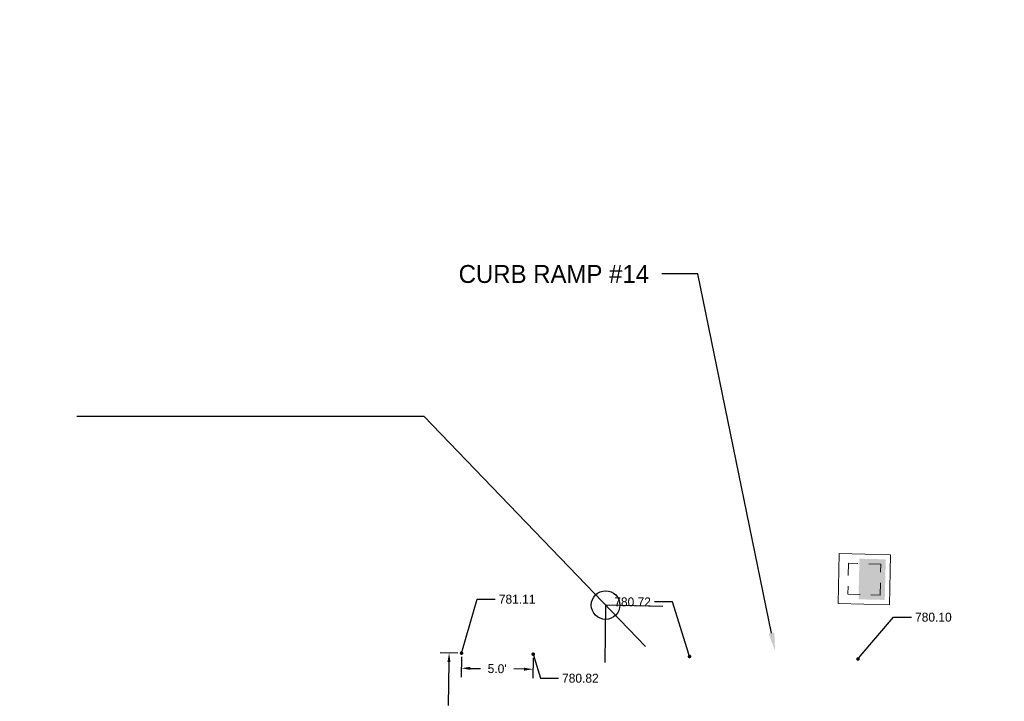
# Model space of a CAD drawing. Header units: feet. Extents: x 1384904 to 1390579, y 443400 to 444295.
# Tile 21 of 57: x 1388470 to 1388539, y 443986 to 444033. Entities that reach past the tile are written whole.
import ezdxf
from ezdxf import colors
from ezdxf.entities.mleader import LeaderData, LeaderLine
from ezdxf.math import Vec2, Vec3

# ---------------------------------------------------------------- set-up
doc = ezdxf.new("R2010")
doc.units = ezdxf.units.FT
doc.header["$MEASUREMENT"] = 0
doc.linetypes.add('drainage01', pattern=[1.6, 0.85, -0.75])
for name, color, linetype in [('DR_P_Cells', 1, 'Continuous'), ('DR_P_Storm_Sewer', 1, 'Continuous'), ('DT_P_Text', 3, 'Continuous'), ('PV_P_Text', 7, 'Continuous')]:
    doc.layers.add(name, color=color, linetype=linetype)
doc.styles.get("Standard").update_dxf_attribs({"font": 'font31.shx'})
doc.dimstyles.get("Standard").update_dxf_attribs({"dimtxt": 0.18, "dimasz": 0.18, "dimexe": 0.18, "dimexo": 0.0625, "dimgap": 0.09, "dimtad": 0, "dimtih": 1, "dimtoh": 1, "dimdec": 4, "dimzin": 0, "dimdsep": 46, "dimtxsty": 'Standard', "dimcen": 0.09, "dimadec": 0, "dimazin": 0, "dimtfac": 1, "dimtdec": 4, "dimtofl": 0, "dimtmove": 0, "dimatfit": 3, "dimfxl": 1, "dimtolj": 1, "dimtzin": 0, "dimarcsym": 0})

# ---------------------------------------------------------------- blocks, each defined once
blk = doc.blocks.new('CB3A-P')
at = {"layer": 'Defpoints', "color": 20, "linetype": 'drainage01', "lineweight": 0}
blk.add_lwpolyline([(1.083, 1.125), (-1.083, 1.125), (-1.083, -1.125), (1.083, -1.125), (1.083, 1.125)], close=True, dxfattribs=at)
at = {"layer": 'DR_P_Cells', "color": 1, "linetype": 'Continuous', "lineweight": 13, "flags": 128}
blk.add_lwpolyline([(-1.75, 1.792), (1.75, 1.792), (1.75, -1.792), (-1.75, -1.792), (-1.75, 1.792)], close=True, dxfattribs=at)
at = {"layer": 'DR_P_Cells', "color": 1, "linetype": 'Continuous', "lineweight": 0, "extrusion": (0, 0, -1)}
blk.add_solid([(1.417, 0.375), (-1.417, 0.375), (1.417, -1.458), (-1.417, -1.458)], dxfattribs=at)
blk = doc.blocks.new('_Dot')
at = {"color": 0, "linetype": 'ByBlock', "lineweight": -2}
blk.add_line((-0.5, 0), (-1, 0), dxfattribs=at)
at = {"color": 0, "linetype": 'ByBlock', "const_width": 0.5}
blk.add_lwpolyline([(-0.25, 0, 1), (0.25, 0, 1)], format="xyb", close=True, dxfattribs=at)
blk = doc.blocks.new('*D976')
at = {"layer": 'Defpoints', "color": 0, "transparency": 16777216}
for p in [(1388500.222, 443988.915), (1388501.089, 443988.902), (1388500.942, 443978.903)]:
    blk.add_point(p, dxfattribs=at)
at = {"layer": 'PV_P_Text', "color": 0, "lineweight": -2, "transparency": 16777216}
for p, q in [((1388500.839, 443988.906), (1388499.597, 443988.924)), ((1388500.213, 443988.29), (1388500.168, 443985.247)), ((1388500.084, 443979.541), (1388500.129, 443982.585)), ((1388500.692, 443978.907), (1388499.45, 443978.925))]:
    blk.add_line(p, q, dxfattribs=at)
at = {"layer": 'PV_P_Text', "color": 0, "transparency": 16777216}
for points in [[(1388500.109, 443988.292), (1388500.317, 443988.289), (1388500.222, 443988.915)], [(1388499.98, 443979.543), (1388500.188, 443979.54), (1388500.075, 443978.916)]]:
    blk.add_solid(points, dxfattribs=at)
at = {"layer": 'PV_P_Text', "color": 0, "transparency": 16777216, "insert": (1388500.148, 443983.916), "char_height": 0.625, "attachment_point": 5, "rotation": 89.15596}
blk.add_mtext("\\A1;10.0'", dxfattribs=at)
blk = doc.blocks.new('*D979')
at = {"layer": 'Defpoints', "color": 0, "transparency": 16777216}
for p in [(1388501.089, 443988.902), (1388506.089, 443988.829), (1388506.073, 443987.775)]:
    blk.add_point(p, dxfattribs=at)
at = {"layer": 'PV_P_Text', "color": 0, "lineweight": -2, "transparency": 16777216}
for p, q in [((1388501.086, 443988.652), (1388501.065, 443987.224)), ((1388506.085, 443988.579), (1388506.064, 443987.15)), ((1388501.699, 443987.839), (1388502.418, 443987.829)), ((1388505.448, 443987.784), (1388504.729, 443987.795))]:
    blk.add_line(p, q, dxfattribs=at)
at = {"layer": 'PV_P_Text', "color": 0, "transparency": 16777216}
for points in [[(1388501.7, 443987.943), (1388501.697, 443987.735), (1388501.074, 443987.848)], [(1388505.45, 443987.888), (1388505.447, 443987.68), (1388506.073, 443987.775)]]:
    blk.add_solid(points, dxfattribs=at)
at = {"layer": 'PV_P_Text', "color": 0, "transparency": 16777216, "insert": (1388503.574, 443987.812), "char_height": 0.625, "attachment_point": 5, "rotation": 359.15596}
blk.add_mtext("\\A1;5.0'", dxfattribs=at)
blk = doc.blocks.new('*D1065')
at = {"layer": 'Defpoints', "color": 0, "transparency": 16777216}
for p in [(1387895.133, 444137.116), (1387540.978, 443974.544), (1387898.945, 443973.296), (1387891.696, 443959.376), (1390194.578, 443935.45)]:
    blk.add_point(p, dxfattribs=at)
at = {"layer": 'DT_P_Text', "color": 0, "lineweight": -2, "transparency": 16777216}
for start, end in [(56.54595, 80.01082), (8.03728, 33.75153)]:
    blk.add_arc((1387891.89, 443969.374), 8.072, start, end, dxfattribs=at)
at = {"layer": 'DT_P_Text', "color": 0, "transparency": 16777216}
for points in [[(1387893.27, 443977.117), (1387893.31, 443977.531), (1387892.046, 443977.445)], [(1387900.09, 443970.516), (1387899.675, 443970.49), (1387899.961, 443969.255)]]:
    blk.add_solid(points, dxfattribs=at)
at = {"layer": 'DT_P_Text', "color": 0, "transparency": 16777216, "insert": (1387897.694, 443974.984), "char_height": 1.25, "attachment_point": 5}
blk.add_mtext('\\A1;89°44\'10"', dxfattribs=at)
blk = doc.blocks.new('*D1066')
at = {"layer": 'Defpoints', "color": 0, "transparency": 16777216}
for p in [(1388170.018, 444145.729), (1387540.978, 443974.544), (1388173.064, 443969.457), (1388165.387, 443955.345), (1390194.578, 443935.45)]:
    blk.add_point(p, dxfattribs=at)
at = {"layer": 'DT_P_Text', "color": 0, "lineweight": -2, "transparency": 16777216}
for start, end in [(55.6454, 80.17024), (7.59215, 34.10904)]:
    blk.add_arc((1388165.63, 443965.341), 8.497, start, end, dxfattribs=at)
at = {"layer": 'DT_P_Text', "color": 0, "transparency": 16777216}
for points in [[(1388167.06, 443973.507), (1388167.101, 443973.921), (1388165.837, 443973.836)], [(1388174.261, 443966.476), (1388173.845, 443966.452), (1388174.126, 443965.216)]]:
    blk.add_solid(points, dxfattribs=at)
at = {"layer": 'DT_P_Text', "color": 0, "transparency": 16777216, "insert": (1388171.755, 443971.231), "char_height": 1.25, "attachment_point": 5}
blk.add_mtext('\\A1;89°27\'2"', dxfattribs=at)
blk = doc.blocks.new('*D1068')
at = {"layer": 'Defpoints', "color": 0, "transparency": 16777216}
for p in [(1388548.528, 444294.604), (1387540.978, 443974.544), (1388551.278, 443965.867), (1388540.113, 443949.824), (1390194.578, 443935.45)]:
    blk.add_point(p, dxfattribs=at)
at = {"layer": 'DT_P_Text', "color": 0, "lineweight": -2, "transparency": 16777216}
for start, end in [(51.55999, 82.8622), (4.89573, 37.08613)]:
    blk.add_arc((1388540.357, 443959.821), 12.483, start, end, dxfattribs=at)
at = {"layer": 'DT_P_Text', "color": 0, "transparency": 16777216}
for points in [[(1388541.893, 443971.999), (1388541.924, 443972.415), (1388540.662, 443972.3)], [(1388553.003, 443960.893), (1388552.586, 443960.879), (1388552.839, 443959.637)]]:
    blk.add_solid(points, dxfattribs=at)
at = {"layer": 'DT_P_Text', "color": 0, "transparency": 16777216, "insert": (1388549.355, 443968.473), "char_height": 1.25, "attachment_point": 5}
blk.add_mtext('\\A1;89°26\'46"', dxfattribs=at)
blk = doc.blocks.new('*D1070')
at = {"layer": 'Defpoints', "color": 0, "transparency": 16777216}
for p in [(1389005.131, 444177.177), (1387540.978, 443974.544), (1389009.168, 443958.886), (1388998.333, 443943.075), (1390194.578, 443935.45)]:
    blk.add_point(p, dxfattribs=at)
at = {"layer": 'DT_P_Text', "color": 0, "lineweight": -2, "transparency": 16777216}
for start, end in [(51.70973, 82.38704), (5.10561, 36.7305)]:
    blk.add_arc((1388998.623, 443953.069), 12.043, start, end, dxfattribs=at)
at = {"layer": 'DT_P_Text', "color": 0, "transparency": 16777216}
for points in [[(1389000.202, 443964.799), (1389000.235, 443965.214), (1388998.973, 443965.107)], [(1389010.827, 443954.149), (1389010.41, 443954.133), (1389010.665, 443952.892)]]:
    blk.add_solid(points, dxfattribs=at)
at = {"layer": 'DT_P_Text', "color": 0, "transparency": 16777216, "insert": (1389007.323, 443961.397), "char_height": 1.25, "attachment_point": 5}
blk.add_mtext('\\A1;89°10\'51"', dxfattribs=at)
blk = doc.blocks.new('*D1071')
at = {"layer": 'Defpoints', "color": 0, "transparency": 16777216}
for p in [(1389529.023, 444160.851), (1387540.978, 443974.544), (1389519.597, 443952.651), (1389523.362, 443935.339), (1390194.578, 443935.45)]:
    blk.add_point(p, dxfattribs=at)
at = {"layer": 'DT_P_Text', "color": 0, "lineweight": -2, "transparency": 16777216}
for start, end in [(97.15241, 121.14493), (144.10974, 170.56542)]:
    blk.add_arc((1389523.613, 443945.335), 8.345, start, end, dxfattribs=at)
at = {"layer": 'DT_P_Text', "color": 0, "transparency": 16777216}
for points in [[(1389522.563, 443953.823), (1389522.584, 443953.407), (1389523.822, 443953.677)], [(1389515.588, 443946.684), (1389515.173, 443946.722), (1389515.269, 443945.458)]]:
    blk.add_solid(points, dxfattribs=at)
at = {"layer": 'DT_P_Text', "color": 0, "transparency": 16777216, "insert": (1389517.83, 443951.352), "char_height": 1.25, "attachment_point": 5}
blk.add_mtext('\\A1;90°35\'39"', dxfattribs=at)

msp = doc.modelspace()

# ---------------------------------------------------------------- linework, layer by layer
at = {"layer": 'DT_P_Text'}
for points in [[(1388474.25391, 444005.43507), (1388498.46538, 444005.43507)], [(1388513.91236, 443989.37148), (1388498.46538, 444005.43507)], [(1388515.13862, 443992.15711), (1388511.13981, 443992.25471), (1388511.08089, 443988.25514)]]:
    msp.add_lwpolyline(points, dxfattribs=at)
msp.add_circle((1388511.13981, 443992.25471), 1, dxfattribs=at)

# ---------------------------------------------------------------- block references
at = {"layer": 'DR_P_Storm_Sewer', "color": 1, "rotation": 88.62694585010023}
msp.add_blockref('CB3A-P', (1388529.18935, 443994.06488, 780.423), dxfattribs=at)

# ---------------------------------------------------------------- dimensions: what is measured, and where the dimension line sits
at = {"layer": 'DT_P_Text'}
for base, line2, picture, middle in [((1388551.27813, 443965.86722), ((1388540.11322, 443949.82405), (1388548.52762, 444294.60374)), '*D1068', (1388549.35503, 443968.47325)), ((1389009.16818, 443958.8865), ((1388998.33294, 443943.07455), (1389005.1309, 444177.17687)), '*D1070', (1389007.32318, 443961.39682)), ((1389519.59746, 443952.65059), ((1389523.36155, 443935.33874), (1389529.02312, 444160.85051)), '*D1071', (1389517.83048, 443951.35217)), ((1388173.06391, 443969.45743), ((1388165.38689, 443955.34459), (1388170.01841, 444145.72851)), '*D1066', (1388171.75473, 443971.23141)), ((1387898.94504, 443973.29609), ((1387891.69628, 443959.37596), (1387895.13342, 444137.11607)), '*D1065', (1387897.69389, 443974.98408))]:
    dim = msp.add_angular_dim_2l(base=base, line1=((1387540.978, 443974.544), (1390194.57763, 443935.45023)), line2=line2, dimstyle='Standard', override={"dimscale": 10, "dimtxt": 0.125, "dimasz": 0.125, "dimgap": 0.05, "dimaunit": 1, "dimadec": 3}, dxfattribs=at)
    dim.commit()
    dim.dimension.update_dxf_attribs({"geometry": picture, "text_midpoint": middle})
at = {"layer": 'PV_P_Text'}
for p1, p2, distance, picture, middle in [((1388500.94203, 443978.90348), (1388501.08934, 443988.90239), 0.86736, '*D976', (1388500.14842, 443983.91571)), ((1388501.08934, 443988.90239), (1388506.0888, 443988.82874), -1.05406, '*D979', (1388503.57354, 443987.81162))]:
    dim = msp.add_aligned_dim(p1=p1, p2=p2, distance=distance, text="<>'", dimstyle='Standard', override={"dimscale": 5, "dimtxt": 0.125, "dimasz": 0.125, "dimexe": 0.125, "dimexo": 0.05, "dimgap": 0.05, "dimtih": 0, "dimtoh": 0, "dimdec": 1}, dxfattribs=at)
    dim.commit()
    dim.dimension.update_dxf_attribs({"geometry": picture, "text_midpoint": middle})

# ---------------------------------------------------------------- leaders
at = {"layer": 'DT_P_Text'}
ml = msp.add_multileader_mtext('Standard', dxfattribs=at)
ml.set_content('CURB RAMP #14', color=256)
ml.set_leader_properties()
ml.build(insert=Vec2(0, 0))
ml.multileader.update_dxf_attribs({"text_right_attachment_type": 2, "dogleg_length": 0.25, "arrow_head_size": 1.25, "scale": 10})
ctx = ml.context
ctx.base_point, ctx.scale, ctx.char_height, ctx.arrow_head_size, ctx.landing_gap_size, ctx.plane_origin = Vec3(1388499.3834, 444015.35867), 10, 1.25, 1.25, 0.9, Vec3(1388522.96005, 443989.08024)
ctx.right_attachment, ctx.text_align_type = 2, 2
notes = []
notes.append((ctx, [(0, (1, 1, 0), (1388517.57229, 444015.35867), (-1, 0), 2.5, [(0, [(1388522.96005, 443989.08024)], 0, [])])]))
ctx.mtext.insert, ctx.mtext.alignment, ctx.mtext.flow_direction = Vec3(1388514.17229, 444015.98367), 3, 5
at = {"layer": 'PV_P_Text'}
ml = msp.add_multileader_mtext('Standard', dxfattribs=at)
ml.set_content('781.11', color=256)
ml.set_leader_properties()
ml.set_arrow_properties(name='DOT')
ml.build(insert=Vec2(0, 0))
ml.multileader.update_dxf_attribs({"text_right_attachment_type": 2, "dogleg_length": 0.25, "arrow_head_size": 0.25, "scale": 5})
ctx = ml.context
ctx.base_point, ctx.scale, ctx.char_height, ctx.arrow_head_size, ctx.landing_gap_size, ctx.plane_origin = Vec3(1388503.44126, 443992.66577), 5, 0.625, 0.25, 0.25, Vec3(1388501.08934, 443988.90239)
ctx.right_attachment = 2
notes.append((ctx, [(1, (1, 1, 0), (1388502.19126, 443992.66577), (1, 0), 1.25, [(0, [(1388501.08934, 443988.90239)], 0, [])])]))
ctx.mtext.insert, ctx.mtext.flow_direction = Vec3(1388503.69126, 443992.97827), 5
ml = msp.add_multileader_mtext('Standard', dxfattribs=at)
ml.set_content('780.72', color=256)
ml.set_leader_properties()
ml.set_arrow_properties(name='DOT')
ml.build(insert=Vec2(0, 0))
ml.multileader.update_dxf_attribs({"text_right_attachment_type": 2, "dogleg_length": 0.25, "arrow_head_size": 0.25, "scale": 5})
ctx = ml.context
ctx.base_point, ctx.scale, ctx.char_height, ctx.arrow_head_size, ctx.landing_gap_size, ctx.plane_origin = Vec3(1388510.97894, 443992.47699), 5, 0.625, 0.25, 0.25, Vec3(1388516.68635, 443988.66781)
ctx.right_attachment, ctx.text_align_type = 2, 2
notes.append((ctx, [(0, (1, 1, 0), (1388515.79937, 443992.47699), (-1, 0), 1.25, [(0, [(1388516.9935, 443988.66809)], 0, [])])]))
ctx.mtext.insert, ctx.mtext.alignment, ctx.mtext.flow_direction = Vec3(1388514.29937, 443992.78949), 3, 5
ml = msp.add_multileader_mtext('Standard', dxfattribs=at)
ml.set_content('780.10', color=256)
ml.set_leader_properties()
ml.set_arrow_properties(name='DOT')
ml.build(insert=Vec2(0, 0))
ml.multileader.update_dxf_attribs({"text_right_attachment_type": 2, "dogleg_length": 0.25, "arrow_head_size": 0.25, "scale": 5})
ctx = ml.context
ctx.base_point, ctx.scale, ctx.char_height, ctx.arrow_head_size, ctx.landing_gap_size, ctx.plane_origin = Vec3(1388532.47529, 443991.41223), 5, 0.625, 0.25, 0.25, Vec3(1388533.08222, 443988.41878)
ctx.right_attachment = 2
notes.append((ctx, [(1, (1, 1, 0), (1388531.22529, 443991.41223), (1, 0), 1.25, [(0, [(1388528.74278, 443988.49499)], 0, [])])]))
ctx.mtext.insert, ctx.mtext.flow_direction = Vec3(1388532.72529, 443991.72473), 5
ml = msp.add_multileader_mtext('Standard', dxfattribs=at)
ml.set_content('780.82', color=256)
ml.set_leader_properties()
ml.set_arrow_properties(name='DOT')
ml.build(insert=Vec2(0, 0))
ml.multileader.update_dxf_attribs({"text_right_attachment_type": 2, "dogleg_length": 0.25, "arrow_head_size": 0.25, "scale": 5})
ctx = ml.context
ctx.base_point, ctx.scale, ctx.char_height, ctx.arrow_head_size, ctx.landing_gap_size, ctx.plane_origin = Vec3(1388507.85132, 443987.15204), 5, 0.625, 0.25, 0.25, Vec3(1388506.0888, 443988.82874)
ctx.right_attachment = 2
notes.append((ctx, [(1, (1, 1, 0), (1388506.60132, 443987.15204), (1, 0), 1.25, [(0, [(1388506.0888, 443988.82874)], 0, [])])]))
ctx.mtext.insert, ctx.mtext.flow_direction = Vec3(1388508.10132, 443987.46454), 5
for ctx, leaders in notes:
    for number, flags, end, landing, length, lines in leaders:
        leader = LeaderData()
        leader.index, (leader.has_last_leader_line, leader.has_dogleg_vector, leader.attachment_direction) = number, flags
        leader.last_leader_point, leader.dogleg_vector, leader.dogleg_length = Vec3(end), Vec3(landing), length
        for number, points, colour, breaks in lines:
            line = LeaderLine()
            line.index, line.vertices, line.color, line.breaks = number, Vec3.list(points), colors.encode_raw_color(colour), breaks
            leader.lines.append(line)
        ctx.leaders.append(leader)

doc.saveas('drawing.dxf')
